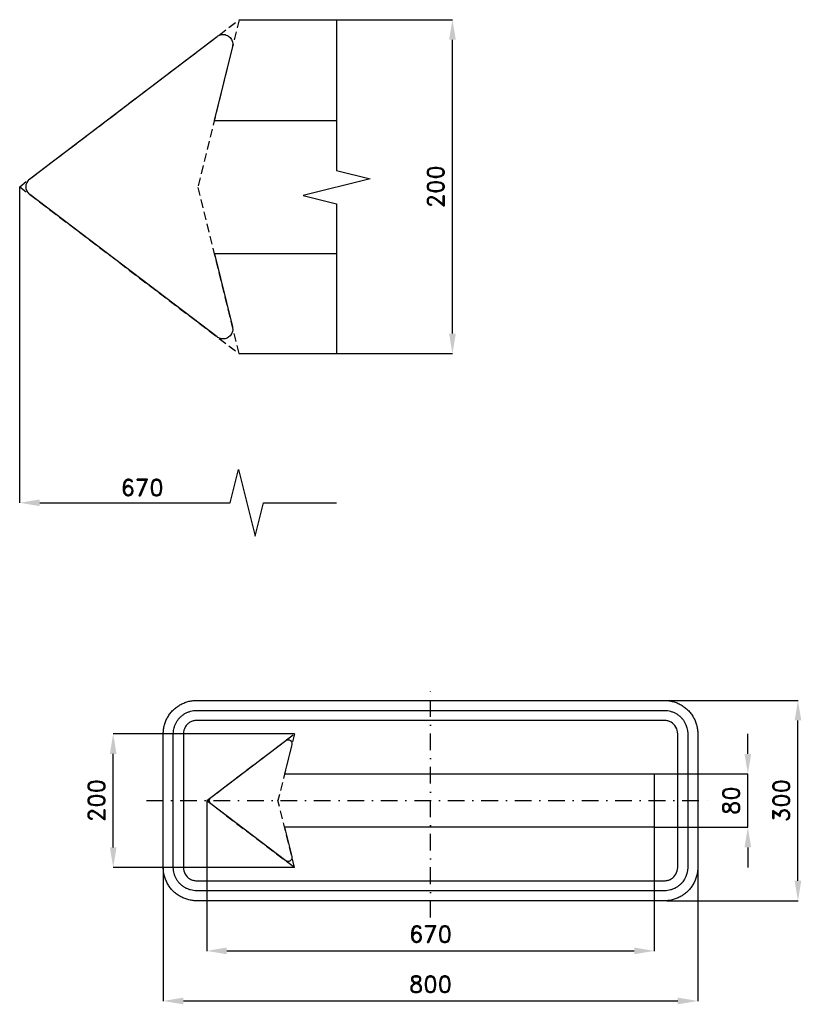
# Model space of a CAD drawing. Header units: millimetres. Extents: x -615 to 13900, y -305 to 1482.
import ezdxf

# ---------------------------------------------------------------- set-up
doc = ezdxf.new("R2010")
doc.units = ezdxf.units.MM
doc.header["$LTSCALE"] = 5
doc.linetypes.add('ČERCHOVANÁX2', pattern=[2, 1, -0.5, 0, -0.5])
doc.linetypes.add('ČÁRKOVANÁX2', pattern=[1.5, 1, -0.5])
doc.layers.add('Kóty', color=2, linetype='Continuous')
doc.layers.add('Značka', color=7, linetype='Continuous')
doc.styles.get("Standard").update_dxf_attribs({"font": 'romand.shx', "height": 25})
doc.dimstyles.get("Standard").update_dxf_attribs({"dimtxt": 25, "dimasz": 30, "dimexe": 0.18, "dimexo": 0.0625, "dimgap": 12.5, "dimtad": 1, "dimdec": 0, "dimzin": 0, "dimdsep": 46, "dimtxsty": 'Standard', "dimcen": 0.09, "dimadec": 0, "dimazin": 0, "dimtfac": 1, "dimtdec": 0, "dimtofl": 0, "dimtmove": 0, "dimatfit": 3, "dimfxl": 1, "dimtolj": 1, "dimtzin": 0, "dimarcsym": 0})

# ---------------------------------------------------------------- blocks, each defined once
blk = doc.blocks.new('*D0')
at = {"layer": 'Defpoints', "color": 0, "transparency": 16777216}
for p in [(-335, 0), (335, -40), (335, -225)]:
    blk.add_point(p, dxfattribs=at)
at = {"layer": 'Kóty', "color": 0, "lineweight": -2, "transparency": 16777216}
for p, q in [((-335, -0.1), (-335, -225.2)), ((335, -40.1), (335, -225.2)), ((-305, -225), (305, -225))]:
    blk.add_line(p, q, dxfattribs=at)
at = {"layer": 'Kóty', "color": 0, "transparency": 16777216}
for points in [[(-305, -220), (-305, -230), (-335, -225)], [(305, -220), (305, -230), (335, -225)]]:
    blk.add_solid(points, dxfattribs=at)
at = {"layer": 'Kóty', "color": 0, "transparency": 16777216, "insert": (0, -200), "char_height": 25, "attachment_point": 5}
blk.add_mtext('\\A1;670', dxfattribs=at)
blk = doc.blocks.new('*D1')
at = {"layer": 'Defpoints', "color": 0, "transparency": 16777216}
for p in [(350, 150), (550, 150), (353.6, -149.9)]:
    blk.add_point(p, dxfattribs=at)
at = {"layer": 'Kóty', "color": 0, "lineweight": -2, "transparency": 16777216}
for p, q in [((350.1, 150), (550.2, 150)), ((550, -119.9), (550, 120)), ((353.7, -149.9), (550.2, -149.9))]:
    blk.add_line(p, q, dxfattribs=at)
at = {"layer": 'Kóty', "color": 0, "transparency": 16777216}
for points in [[(545, 120), (555, 120), (550, 150)], [(545, -119.9), (555, -119.9), (550, -149.9)]]:
    blk.add_solid(points, dxfattribs=at)
at = {"layer": 'Kóty', "color": 0, "transparency": 16777216, "insert": (525, 0), "char_height": 25, "attachment_point": 5, "rotation": 90}
blk.add_mtext('\\A1;300', dxfattribs=at)
blk = doc.blocks.new('*D2')
at = {"layer": 'Defpoints', "color": 0, "transparency": 16777216}
for p in [(-475, 100), (-203.6, 100), (-203.6, -100)]:
    blk.add_point(p, dxfattribs=at)
at = {"layer": 'Kóty', "color": 0, "lineweight": -2, "transparency": 16777216}
for p, q in [((-203.7, 100), (-475.2, 100)), ((-475, -70), (-475, 70)), ((-203.7, -100), (-475.2, -100))]:
    blk.add_line(p, q, dxfattribs=at)
at = {"layer": 'Kóty', "color": 0, "transparency": 16777216}
for points in [[(-480, 70), (-470, 70), (-475, 100)], [(-480, -70), (-470, -70), (-475, -100)]]:
    blk.add_solid(points, dxfattribs=at)
at = {"layer": 'Kóty', "color": 0, "transparency": 16777216, "insert": (-500, 0), "char_height": 25, "attachment_point": 5, "rotation": 90}
blk.add_mtext('\\A1;200', dxfattribs=at)
blk = doc.blocks.new('*D3')
at = {"layer": 'Defpoints', "color": 0, "transparency": 16777216}
for p in [(-400, -100), (400, -100), (400, -300)]:
    blk.add_point(p, dxfattribs=at)
at = {"layer": 'Kóty', "color": 0, "lineweight": -2, "transparency": 16777216}
for p, q in [((-400, -100.0625), (-400, -300.18)), ((400, -100.0625), (400, -300.18)), ((-370, -300), (370, -300))]:
    blk.add_line(p, q, dxfattribs=at)
at = {"layer": 'Kóty', "color": 0, "transparency": 16777216}
for points in [[(-370, -295), (-370, -305), (-400, -300)], [(370, -295), (370, -305), (400, -300)]]:
    blk.add_solid(points, dxfattribs=at)
at = {"layer": 'Kóty', "color": 0, "transparency": 16777216, "insert": (0, -275), "char_height": 25, "attachment_point": 5}
blk.add_mtext('\\A1;800', dxfattribs=at)
blk = doc.blocks.new('*D4')
at = {"layer": 'Defpoints', "color": 0, "transparency": 16777216}
for p in [(335, 40), (475, 40), (335, -40)]:
    blk.add_point(p, dxfattribs=at)
at = {"layer": 'Kóty', "color": 0, "lineweight": -2, "transparency": 16777216}
for p, q in [((475, 70), (475, 100)), ((335.0625, 40), (475.18, 40)), ((335.0625, -40), (475.18, -40)), ((475, -70), (475, -100))]:
    blk.add_line(p, q, dxfattribs=at)
at = {"layer": 'Kóty', "color": 0, "transparency": 16777216}
for points in [[(470, 70), (480, 70), (475, 40)], [(470, -70), (480, -70), (475, -40)]]:
    blk.add_solid(points, dxfattribs=at)
at = {"layer": 'Kóty', "color": 0, "transparency": 16777216, "insert": (450, 0), "char_height": 25, "attachment_point": 5, "rotation": 90}
blk.add_mtext('\\A1;80', dxfattribs=at)

msp = doc.modelspace()

# ---------------------------------------------------------------- linework, layer by layer
at = {"layer": 'Kóty'}
for p, q in [((-286.4, 1169.2), (32.9, 1169.2)), ((32.8, 699.2), (32.8, 1139.2)), ((-615, 445.9), (-615, 919.2)), ((-286.4, 669.2), (32.9, 669.2)), ((-585, 445.9), (-300, 445.9)), ((-250, 445.9), (-140.5, 445.9))]:
    msp.add_line(p, q, dxfattribs=at)
for points in [[(-300, 445.9), (-287.5, 495.9), (-262.5, 395.9), (-250, 445.9)], [(475, -40), (475, 40)]]:
    msp.add_lwpolyline(points, dxfattribs=at)
for points in [[(27.8, 1139.2), (37.8, 1139.2), (32.8, 1169.2)], [(27.8, 699.2), (37.8, 699.2), (32.8, 669.2)], [(-585, 450.9), (-585, 440.9), (-615, 445.9)]]:
    msp.add_solid(points, dxfattribs=at)
at = {"layer": 'Značka', "color": 6, "linetype": 'ČÁRKOVANÁX2', "ltscale": 2.5}
for p, q in [((-615, 919.2), (-286.5, 1169.2)), ((-286.5, 1169.2), (-348.3, 919.2)), ((-615, 919.2), (-286.5, 669.2)), ((-286.5, 669.2), (-348.3, 919.2)), ((-335, 0), (-203.6, 100)), ((-203.6, 100), (-228.4, 0)), ((-335, 0), (-203.6, -100)), ((-203.6, -100), (-228.4, 0))]:
    msp.add_line(p, q, dxfattribs=at)
at = {"layer": 'Značka', "color": 7}
for p, q in [((-140.5, 1169.2), (-140.5, 943.5)), ((-140.5, 893.5), (-140.5, 669.2))]:
    msp.add_line(p, q, dxfattribs=at)
at = {"layer": 'Značka', "color": 5}
for points in [[(-140.5, 818.5), (-323.4, 818.5), (-296.4, 709.4), (-296.3, 708.7), (-296.2, 708), (-296, 705.1), (-296.5, 702.3), (-297.8, 699), (-299.9, 696), (-302.6, 693.7, -0.065232), (-305.8, 692.1, -0.064842), (-309.3, 691.4, -0.063643), (-312.9, 691.5, -0.052725), (-315.7, 692.2, -0.057385), (-318.3, 693.5), (-318.9, 693.9), (-319.5, 694.3), (-599.7, 907.6), (-600.2, 908), (-600.7, 908.5), (-602.5, 910.4), (-603.9, 912.7), (-605.1, 915.9), (-605.5, 919.2), (-605.1, 922.5), (-603.9, 925.7), (-602.5, 928), (-600.7, 930), (-600.2, 930.4), (-599.7, 930.8), (-319.5, 1144.1), (-318.9, 1144.5), (-318.3, 1144.9, -0.052546), (-315.7, 1146.2, -0.052648), (-312.9, 1146.9, -0.065479), (-309.3, 1147.1, -0.065458), (-305.8, 1146.3, -0.065309), (-302.6, 1144.7, -0.06525), (-299.9, 1142.4), (-297.8, 1139.5), (-296.5, 1136.1), (-296, 1133.3), (-296.2, 1130.4), (-296.3, 1129.7), (-296.4, 1129), (-323.8, 1018.5), (-140.5, 1018.5)], [(-350, -150), (-350.2, -150), (-350.4, -150, -0.032181), (-356.8, -149.5, -0.035441), (-363.2, -148.2, -0.036265), (-369.3, -146.2, -0.034431), (-375.1, -143.2, -0.033715), (-380.5, -139.6, -0.034084), (-385.4, -135.4, -0.034216), (-389.7, -130.5, -0.034227), (-393.2, -125.1, -0.034061), (-396.1, -119.3, -0.033407), (-398.2, -113.2, -0.034137), (-399.6, -106.8, -0.036755), (-400, -100.4), (-400, -100.2), (-400, -100), (-400, 100), (-400, 100.2), (-400, 100.4, -0.032179), (-399.6, 106.8, -0.035433), (-398.2, 113.2, -0.036283), (-396.2, 119.3, -0.034441), (-393.2, 125.1, -0.033708), (-389.6, 130.5, -0.034095), (-385.4, 135.4, -0.034202), (-380.5, 139.6, -0.034235), (-375.1, 143.2, -0.034051), (-369.3, 146.1, -0.033401), (-363.2, 148.2, -0.034118), (-356.8, 149.6, -0.036746), (-350.4, 150), (-350.2, 150), (-350, 150), (350, 150), (350.2, 150), (350.4, 150, -0.032177), (356.8, 149.5, -0.035438), (363.2, 148.2, -0.036276), (369.3, 146.2, -0.034415), (375.1, 143.2, -0.033745), (380.5, 139.6, -0.034115), (385.4, 135.4, -0.034211), (389.7, 130.5, -0.034227), (393.2, 125.1, -0.03404), (396.1, 119.3, -0.033425), (398.2, 113.2, -0.0341), (399.6, 106.8, -0.036774), (400, 100.4), (400, 100.2), (400, 100), (400, -100), (400, -100.2), (400, -100.4, -0.032236), (399.6, -106.8, -0.03547), (398.2, -113.2, -0.036247), (396.2, -119.3, -0.034409), (393.2, -125.1, -0.033756), (389.6, -130.5, -0.034078), (385.4, -135.4, -0.034202), (380.5, -139.6, -0.034227), (375.1, -143.2, -0.034061), (369.3, -146.1, -0.033424), (363.2, -148.2, -0.03413), (356.8, -149.6, -0.036746), (350.4, -150), (350.2, -150), (350, -150), (-350, -150)], [(-350, -135), (-350.1, -135), (-350.3, -135, -0.032179), (-354.8, -134.7, -0.035444), (-359.2, -133.8, -0.036254), (-363.5, -132.3, -0.034416), (-367.6, -130.3, -0.033724), (-371.3, -127.8, -0.034091), (-374.8, -124.7, -0.034187), (-377.8, -121.4, -0.034208), (-380.3, -117.6, -0.034062), (-382.3, -113.5, -0.03341), (-383.8, -109.2, -0.034122), (-384.7, -104.8, -0.036731), (-385, -100.3), (-385, -100.1), (-385, -100), (-385, 100), (-385, 100.1), (-385, 100.3, -0.032193), (-384.7, 104.8, -0.03545), (-383.8, 109.2, -0.036281), (-382.3, 113.5, -0.034434), (-380.3, 117.6, -0.033712), (-377.8, 121.4, -0.034079), (-374.8, 124.7, -0.034205), (-371.3, 127.8, -0.034232), (-367.6, 130.3, -0.034052), (-363.5, 132.3, -0.033417), (-359.2, 133.8, -0.034128), (-354.8, 134.7, -0.036744), (-350.3, 135), (-350.1, 135), (-350, 135), (350, 135), (350.1, 135), (350.3, 135, -0.032174), (354.8, 134.7, -0.035426), (359.2, 133.8, -0.036277), (363.5, 132.3, -0.034467), (367.6, 130.3, -0.033721), (371.3, 127.8, -0.034051), (374.8, 124.7, -0.03423), (377.8, 121.4, -0.034275), (380.3, 117.6), (382.3, 113.5), (383.8, 109.2), (384.7, 104.8), (385, 100.3), (385, 100.1), (385, 100), (385, -100), (385, -100.1), (385, -100.3), (384.7, -104.8), (383.8, -109.2), (382.3, -113.5), (380.3, -117.6), (377.8, -121.4, -0.034077), (374.8, -124.7, -0.034235), (371.3, -127.8, -0.034268), (367.6, -130.3, -0.034059), (363.5, -132.3, -0.033391), (359.2, -133.8, -0.03413), (354.8, -134.7, -0.036747), (350.3, -135), (350.1, -135), (350, -135), (-350, -135)], [(-350, -120), (350, -120), (350.1, -120), (350.2, -120, 0.032177), (352.7, -119.8, 0.035458), (355.3, -119.3, 0.036244), (357.7, -118.5, 0.034467), (360.1, -117.3), (362.2, -115.9), (364.1, -114.1), (365.9, -112.2), (367.3, -110), (368.4, -107.7), (369.3, -105.3), (369.8, -102.7), (370, -100.2), (370, -100.1), (370, -100), (370, 100), (370, 100.1), (370, 100.2), (369.8, 102.7), (369.3, 105.3), (368.5, 107.7), (367.3, 110), (365.9, 112.2), (364.1, 114.1), (362.2, 115.9), (360.1, 117.3, 0.034004), (357.7, 118.5, 0.033397), (355.3, 119.3, 0.034124), (352.7, 119.8, 0.036746), (350.2, 120), (350.1, 120), (350, 120), (-350, 120), (-350.1, 120), (-350.2, 120, 0.032178), (-352.7, 119.8, 0.035439), (-355.3, 119.3, 0.036274), (-357.7, 118.5, 0.034402), (-360.1, 117.3, 0.033693), (-362.2, 115.9, 0.034052), (-364.1, 114.1, 0.034232), (-365.9, 112.2, 0.034212), (-367.3, 110), (-368.4, 107.7), (-369.3, 105.3), (-369.8, 102.7), (-370, 100.2), (-370, 100.1), (-370, 100), (-370, -100), (-370, -100.1), (-370, -100.2), (-369.8, -102.7), (-369.3, -105.3), (-368.5, -107.7), (-367.3, -110), (-365.9, -112.2), (-364.1, -114.1, 0.034197), (-362.2, -115.9, 0.034237), (-360.1, -117.3, 0.034043), (-357.7, -118.5, 0.033414), (-355.3, -119.3, 0.034124), (-352.7, -119.8, 0.036746), (-350.2, -120), (-350.1, -120), (-350, -120)]]:
    msp.add_lwpolyline(points, format="xyb", dxfattribs=at)
at = {"layer": 'Značka', "color": 7}
msp.add_lwpolyline([(-140.5, 943.5), (-90.5, 931), (-190.5, 906), (-140.5, 893.5)], dxfattribs=at)
at = {"layer": 'Značka', "color": 6, "linetype": 'ČERCHOVANÁX2', "ltscale": 5}
for points in [[(0, -175), (0, 175)], [(-425, 0), (425, 0)]]:
    msp.add_lwpolyline(points, dxfattribs=at)
at = {"layer": 'Značka', "color": 5}
msp.add_lwpolyline([(-218.5, -40), (-207.6, -83.9), (-207.5, -84.2), (-207.5, -84.5), (-207.4, -85.6), (-207.6, -86.8), (-208.1, -88.1), (-209, -89.3), (-210.1, -90.2, -0.065232), (-211.3, -90.8, -0.064842), (-212.7, -91.1, -0.063643), (-214.2, -91.1, -0.052725), (-215.3, -90.8, -0.057385), (-216.3, -90.3), (-216.6, -90.1), (-216.8, -90), (-328.9, -4.6), (-329.1, -4.5), (-329.3, -4.3), (-330, -3.5), (-330.6, -2.6), (-331.1, -1.3), (-331.2, 0), (-331.1, 1.3), (-330.6, 2.6), (-330, 3.5), (-329.3, 4.3), (-329.1, 4.5), (-328.9, 4.6), (-216.8, 90), (-216.6, 90.1), (-216.3, 90.3, -0.052546), (-215.3, 90.8, -0.052648), (-214.2, 91.1, -0.065479), (-212.7, 91.1, -0.065458), (-211.3, 90.8, -0.065309), (-210.1, 90.2, -0.06525), (-209, 89.3), (-208.1, 88.1), (-207.6, 86.8), (-207.4, 85.6), (-207.5, 84.5), (-207.5, 84.2), (-207.6, 83.9), (-218.5, 40), (335, 40), (335, -40)], format="xyb", close=True, dxfattribs=at)

# ---------------------------------------------------------------- texts
at = {"layer": 'Kóty', "insert": (7.8, 919.2), "char_height": 25, "attachment_point": 5, "rotation": 90}
msp.add_mtext('\\A1;200', dxfattribs=at)
at = {"layer": 'Kóty', "insert": (-431.6, 468.7), "char_height": 25, "attachment_point": 5}
msp.add_mtext('\\A1;670', dxfattribs=at)

# ---------------------------------------------------------------- dimensions: what is measured, and where the dimension line sits
at = {"layer": 'Kóty'}
for base, p1, p2, picture, middle in [((550, 150), (353.6, -149.9), (350, 150), '*D1', (525, 0)), ((-475, 100), (-203.6, -100), (-203.6, 100), '*D2', (-500, 0))]:
    dim = msp.add_linear_dim(base=base, p1=p1, p2=p2, angle=90, dimstyle='Standard', override={"dimtxt": 25}, dxfattribs=at)
    dim.commit()
    dim.dimension.update_dxf_attribs({"geometry": picture, "text_midpoint": middle})
dim = msp.add_linear_dim(base=(475, 40), p1=(335, -40), p2=(335, 40), angle=90, dimstyle='Standard', dxfattribs=at)
dim.commit()
dim.dimension.update_dxf_attribs({"geometry": '*D4', "text_midpoint": (450, 0)})
for base, p1, p2, picture, middle in [((335, -225), (-335, 0), (335, -40), '*D0', (0, -200)), ((400, -300), (-400, -100), (400, -100), '*D3', (0, -275))]:
    dim = msp.add_linear_dim(base=base, p1=p1, p2=p2, dimstyle='Standard', override={"dimtxt": 25}, dxfattribs=at)
    dim.commit()
    dim.dimension.update_dxf_attribs({"geometry": picture, "text_midpoint": middle})

doc.saveas('drawing.dxf')
